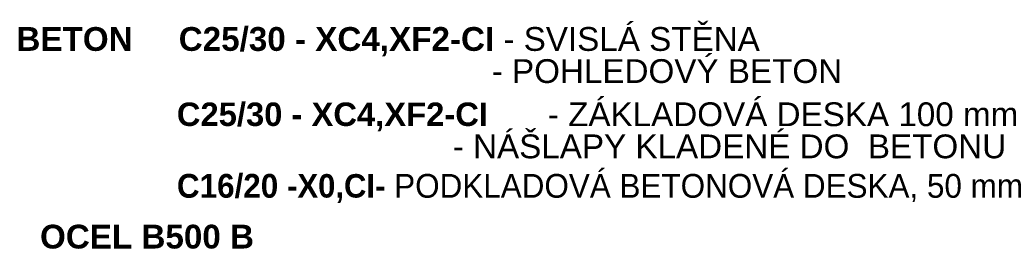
# Model space of a CAD drawing. Header units: millimetres. Extents: x 126830 to 197420, y -10585 to 21156.
# Tile 100 of 100: x 191205 to 197420, y 11159 to 12606. Entities that reach past the tile are written whole.
import ezdxf

# ---------------------------------------------------------------- set-up
doc = ezdxf.new("R2010")
doc.units = ezdxf.units.MM
doc.header["$MEASUREMENT"] = 0
doc.styles.add('GENEROVANÝ_STYL_4', font='txt')

msp = doc.modelspace()

# ---------------------------------------------------------------- texts
at = {"color": 7, "linetype": 'Continuous', "lineweight": 20, "char_height": 150, "attachment_point": 7, "style": 'GENEROVANÝ_STYL_4'}
for s, insert, line_spacing_factor in [('\\A1;{\\pql;\\fArial|b1|i0|c238|p38;BETON     C25/30 - XC4,XF2-CI \\fArial|b0|i0|c238|p38;- SVISLÁ STĚNA\\P\\pql;\\fArial|b0|i0|c238|p38;^I^I^I^I   ^I- POHLEDOVÝ BETON}', (191184.2, 12205.1), 0.809296), ('\\A1;{\\pql;\\fArial|b1|i0|c238|p38; \\fArial|b1|i0|c238|p38;\\H0.986365x;C25/30 - XC4,XF2-CI\\fArial|b1|i0|c238|p38;\\H1.013824x;^I\\fArial|b0|i0|c238|p38;-\\fArial|b1|i0|c238|p38; \\fArial|b0|i0|c238|p38;ZÁKLADOVÁ DESKA 100 mm\\P\\pql;\\fArial|b0|i0|c238|p38;^I^I^I- NÁŠLAPY KLADENÉ DO  BETONU}', (192138.5, 11730.6), 0.809295)]:
    msp.add_mtext(s, dxfattribs=dict(at, insert=insert, line_spacing_factor=line_spacing_factor))
for s, insert in [('\\A1;{\\pql;\\fArial|b1|i0|c238|p38; C\\fArial|b1|i0|c238|p38;16\\fArial|b1|i0|c238|p38;/\\fArial|b1|i0|c238|p38;20\\fArial|b1|i0|c238|p38; -\\fArial|b1|i0|c238|p38;\\H0.986365x;X\\fArial|b1|i0|c238|p38;0\\fArial|b1|i0|c238|p38;,CI\\fArial|b1|i0|c238|p38;\\H1.013824x;- \\fArial|b0|i0|c238|p38;PODKLADOVÁ BETONOVÁ DESKA, 50 mm}', (192138.5, 11450.6)), ('\\A1;{\\pql;\\fArial|b1|i0|c238|p38;OCEL\\fArial|b1|i0|c238|p38; \\fArial|b1|i0|c238|p38;B500 B\\fArial|b1|i0|c238|p38;^I   }', (191333.1, 11161.7))]:
    msp.add_mtext(s, dxfattribs=dict(at, insert=insert))

doc.saveas('drawing.dxf')
